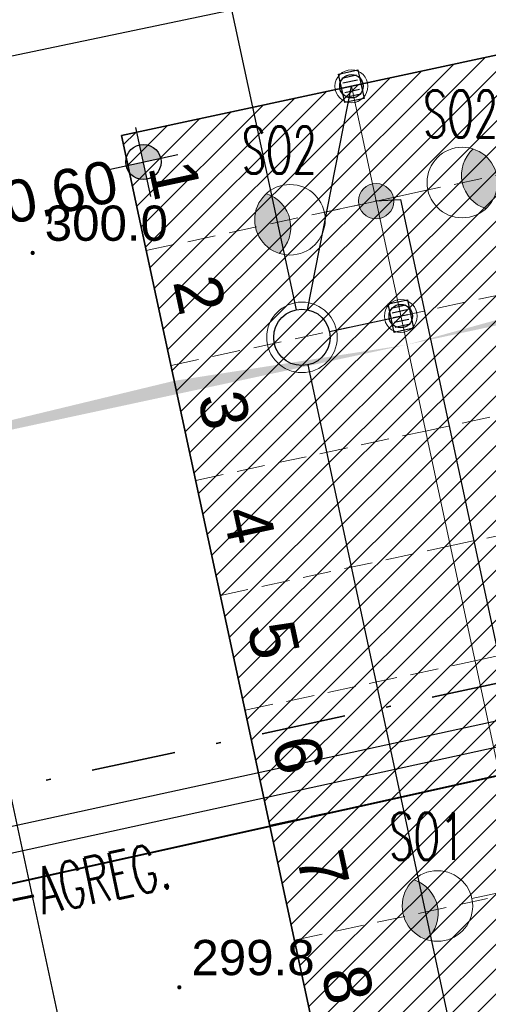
# Model space of a CAD drawing. Header units: metres. Extents: x 6567600 to 13135881, y 5574237 to 11149086.
# Tile 26 of 120: x 6567901 to 6567911, y 5574426 to 5574447. Entities that reach past the tile are written whole.
import ezdxf
from ezdxf.enums import TextEntityAlignment as Align

# ---------------------------------------------------------------- set-up
doc = ezdxf.new("R2010")
doc.units = ezdxf.units.M
doc.linetypes.add('zzzxref_260316$0$PR1183 Chorzów Metalowców V09_TT$0$Kropki i Kreski', pattern=[3.6, 1.8, -0.9, 0, -0.9])
doc.linetypes.add('zzzxref_260316$0$PR1183 Chorzów Metalowców V09_TT$0$Przerywana gęsta', pattern=[0.9, 0.6, -0.3])
for name, color, linetype in [('SEL_atrybut_bloku1', 7, 'Continuous'), ('SEL_atrybut_bloku2', 9, 'Continuous'), ('zzzxref_260316$0$_MDCP$0$OTRN_O', 7, 'Continuous'), ('zzzxref_260316$0$PR1183 Chorzów Metalowców V09_TT$0$01FORMA - PZT - Inne obiekty', 7, 'Continuous'), ('zzzxref_260316$0$PR1183 Chorzów Metalowców V09_TT$0$FORMA - Arch 01 - PZT 1 Strefy', 7, 'Continuous'), ('zzzxref_260316$0$PR1183 Chorzów Metalowców V09_TT$0$FORMA - Arch 01 - PZT-3 Ukształtowanie terenu', 7, 'Continuous'), ('zzzxref_260316$0$PR1183 Chorzów Metalowców V09_TT$0$FORMA - Arch 01 - PZT-3 Zagospodarowanie', 7, 'Continuous'), ('zzzxref_260316$0$PR1183 Chorzów Metalowców V09_TT$0$FORMA - Arch 01 - PZT-5 Opisy ogólne', 7, 'Continuous')]:
    doc.layers.add(name, color=color, linetype=linetype)
for name, color, linetype, lineweight in [('SEL_kanalizacja_kablowa_nN', 1, 'SEL_knN', 40), ('SEL_sieci_kable_nN', 1, 'SEL_eN', 30), ('SEL_sieci_oswietlenie_oprawy', 152, 'Continuous', 20), ('SEL_zlacze_nN', 1, 'SEL_eN', 20), ('zzzxref_260316$0$_MDCP$0$OTRN', 7, 'Continuous', 13), ('zzzxref_260316$0$_MDCP$1$GES_PrzewodWodociagowy', 5, 'Continuous', 18), ('zzzxref_260316$0$_TT_KAN_D', 96, 'Continuous', 25), ('zzzxref_260316$0$_TT_KAN_D_WPUST', 7, 'Continuous', 25), ('zzzxref_260316$0$_TT_KAN_S_ZEWN', 34, 'Continuous', 25)]:
    doc.layers.add(name, color=color, linetype=linetype, lineweight=lineweight)
doc.layers.add('SEL_sieci_kable_nN_oswietlenie', color=7, linetype='SEL_eNN', lineweight=30, true_color=0xff7a7a)
doc.styles.add('ARIAL', font='ARIALN.TTF', dxfattribs={"width": 0.8})
doc.styles.add('ROMANS', font='romans.shx', dxfattribs={"width": 0.8})
doc.styles.add('zzzxref_260316$0$$TD_AUDIT_GENERATED_(9E16A)', font='arial.ttf', dxfattribs={"width": 0.9})
doc.styles.add('zzzxref_260316$0$$TD_AUDIT_GENERATED_(B0E6E)', font='arial.ttf')
doc.styles.add('zzzxref_260316$0$$TD_AUDIT_GENERATED_(B0E75)', font='arial.ttf')
doc.linetypes.add('SEL_eN', pattern='A,5,["eN",ARIAL,S=1,R=0,X=1.8,Y=0.25],5', length=10)
doc.linetypes.add('SEL_eNN', pattern='A,5,["eNN",ARIAL,S=1,R=0,X=1.45,Y=0.25],5', length=10)
doc.linetypes.add('SEL_knN', pattern='A,5,["knN",ARIAL,S=1,R=0,X=1.8,Y=0.25],5', length=10)
doc.linetypes.add('zzzxref_260316$0$PR1183 Chorzów Metalowców V09_TT$0$X 1_2', pattern='A,0,[8,PR1183 ChorzĂłw MetalowcĂłw V091.Shx,S=0.039206,R=0,X=0,Y=0],-4.94,0', length=4.94)
pattern_1 = [(45, (0, 1.2501), (-0.265165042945, 0.265165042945), [])]

# ---------------------------------------------------------------- blocks, each defined once
blk = doc.blocks.new('oprawa zewnetrzna stojaca')
for points in [[(2.625, 0, 0.267949), (2.25, 0.65, 0.57735), (2.25, -0.65, 0.267949)], [(0.375, 0, 1), (-0.375, 0, 1)]]:
    blk.add_hatch(color=256).paths.add_polyline_path(points)
blk.add_line((1.125, 0), (0.375, 0))
for centre, radius in [((1.875, 0), 0.75), ((0, 0), 0.375)]:
    blk.add_circle(centre, radius)
blk.add_arc((2.625, 0), 0.75, 120, 240)
at = {"layer": 'SEL_atrybut_bloku1', "style": 'ROMANS', "width": 0.6, "flags": 8}
blk.add_attdef('TYP', text='', height=1, dxfattribs=at).set_placement((1.873, 0.9), align=Align.CENTER)
at = {"layer": 'SEL_atrybut_bloku2', "style": 'ROMANS', "width": 0.6, "flags": 8}
for tag, p in [('OPIS1', (1.873, -1.638)), ('OPIS2', (1.873, -2.499))]:
    blk.add_attdef(tag, text='', height=0.75, dxfattribs=at).set_placement(p, align=Align.CENTER)
blk = doc.blocks.new('zzzxref_260316$0$_MDCP$0$OTRN')
at = {"layer": 'zzzxref_260316$0$_MDCP$0$OTRN', "color": 0, "const_width": 0.09}
blk.add_lwpolyline([(-0.045, 0, 1), (0.045, 0, 1)], format="xyb", close=True, dxfattribs=at)
at = {"layer": 'zzzxref_260316$0$_MDCP$0$OTRN_O', "color": 0, "style": 'zzzxref_260316$0$$TD_AUDIT_GENERATED_(9E16A)'}
blk.add_attdef('RZEDNA', (0.514, 0.515), '', height=1.5, dxfattribs=at)
blk = doc.blocks.new('zzzxref_260316$0$PR1183 Chorzów Metalowców V09_TT$0$Miejsca parkingowe 27[15]', base_point=(6567903.07, 5574442.847))
at = {"layer": 'zzzxref_260316$0$PR1183 Chorzów Metalowców V09_TT$0$FORMA - Arch 01 - PZT-3 Zagospodarowanie', "color": 7, "linetype": 'zzzxref_260316$0$PR1183 Chorzów Metalowców V09_TT$0$Przerywana gęsta', "lineweight": 13}
for p, q in [((6567903.596, 5574440.403), (6567908.484, 5574441.454)), ((6567904.121, 5574437.959), (6567909.009, 5574439.009)), ((6567904.646, 5574435.515), (6567909.535, 5574436.565)), ((6567905.172, 5574433.07), (6567910.06, 5574434.121)), ((6567905.697, 5574430.626), (6567910.585, 5574431.677)), ((6567906.222, 5574428.182), (6567911.111, 5574429.233)), ((6567906.748, 5574425.738), (6567911.636, 5574426.788))]:
    blk.add_line(p, q, dxfattribs=at)
at = {"layer": 'zzzxref_260316$0$PR1183 Chorzów Metalowców V09_TT$0$FORMA - Arch 01 - PZT-3 Zagospodarowanie', "color": 7, "lineweight": 13, "style": 'zzzxref_260316$0$$TD_AUDIT_GENERATED_(B0E75)'}
for tag, p in [('num_start_0', (6567904.206, 5574441.911)), ('num_start_1', (6567904.731, 5574439.467)), ('num_start_2', (6567905.256, 5574437.014)), ('num_start_3', (6567905.782, 5574434.579)), ('num_start_4', (6567906.307, 5574432.126)), ('num_start_5', (6567906.832, 5574429.682)), ('num_start_6', (6567907.357, 5574427.246)), ('num_start_7', (6567907.883, 5574424.793)), ('num_start_8', (6567908.408, 5574422.349)), ('num_start_9', (6567908.933, 5574419.905)), ('num_start_10', (6567909.459, 5574417.469)), ('num_start_11', (6567909.984, 5574415.025)), ('num_start_12', (6567910.509, 5574412.572)), ('num_start_13', (6567911.035, 5574410.137)), ('num_start_14', (6567911.56, 5574407.684)), ('num_start_15', (6567912.085, 5574405.24))]:
    blk.add_attdef(tag, text='', height=1, rotation=282.1296, dxfattribs=at).set_placement(p, align=Align.MIDDLE_CENTER)
blk = doc.blocks.new('zzzxref_260316$0$PR1183 Chorzów Metalowców V09_TT$0$Miejsca parkingowe 27[14]', base_point=(6567912.847, 5574444.948))
at = {"layer": 'zzzxref_260316$0$PR1183 Chorzów Metalowców V09_TT$0$FORMA - Arch 01 - PZT-3 Zagospodarowanie', "color": 7, "linetype": 'zzzxref_260316$0$PR1183 Chorzów Metalowców V09_TT$0$Przerywana gęsta', "lineweight": 13}
for p, q in [((6567913.372, 5574442.504), (6567908.484, 5574441.454)), ((6567913.898, 5574440.06), (6567909.009, 5574439.009)), ((6567914.423, 5574437.616), (6567909.535, 5574436.565)), ((6567914.948, 5574435.172), (6567910.06, 5574434.121)), ((6567915.474, 5574432.727), (6567910.585, 5574431.677))]:
    blk.add_line(p, q, dxfattribs=at)
at = {"layer": 'zzzxref_260316$0$PR1183 Chorzów Metalowców V09_TT$0$FORMA - Arch 01 - PZT-3 Zagospodarowanie', "color": 7, "lineweight": 13, "style": 'zzzxref_260316$0$$TD_AUDIT_GENERATED_(B0E75)'}
for tag, p in [('num_start_0', (6567912.22, 5574443.634)), ('num_start_1', (6567912.746, 5574441.189)), ('num_start_2', (6567913.271, 5574438.737)), ('num_start_3', (6567913.796, 5574436.301)), ('num_start_4', (6567914.321, 5574433.848)), ('num_start_5', (6567914.847, 5574431.404)), ('num_start_6', (6567915.372, 5574428.968)), ('num_start_7', (6567915.897, 5574426.516)), ('num_start_8', (6567916.423, 5574424.071)), ('num_start_9', (6567916.948, 5574421.628)), ('num_start_10', (6567917.473, 5574419.192)), ('num_start_11', (6567917.999, 5574416.748)), ('num_start_12', (6567918.524, 5574414.295)), ('num_start_13', (6567919.049, 5574411.859)), ('num_start_14', (6567919.575, 5574409.407)), ('num_start_15', (6567920.1, 5574406.962))]:
    blk.add_attdef(tag, text='', height=1, rotation=282.1296, dxfattribs=at).set_placement(p, align=Align.MIDDLE_CENTER)
blk = doc.blocks.new('zzzxref_260316$0$PR1183 Chorzów Metalowców V09_TT$0$Płaszczyzna odcinająca_1', base_point=(6567847.449, 5574417.53))
at = {"layer": 'zzzxref_260316$0$PR1183 Chorzów Metalowców V09_TT$0$FORMA - Arch 01 - PZT-5 Opisy ogólne', "color": 7, "linetype": 'zzzxref_260316$0$PR1183 Chorzów Metalowców V09_TT$0$Kropki i Kreski', "lineweight": 35}
blk.add_line((6567848.182, 5574417.688), (6567950.708, 5574439.723), dxfattribs=at)
blk = doc.blocks.new('zzzxref_260316$0$PR1183 Chorzów Metalowców V09_TT$0$Koty wysokościowe_44', base_point=(6567903.534, 5574442.287))
at = {"layer": 'zzzxref_260316$0$PR1183 Chorzów Metalowców V09_TT$0$FORMA - Arch 01 - PZT-3 Ukształtowanie terenu', "linetype": 'Continuous', "lineweight": 25}
for points in [[(6567903.534, 5574442.287), (6567903.901, 5574442.366), (6567903.843, 5574442.5), (6567903.738, 5574442.602), (6567903.601, 5574442.656), (6567903.455, 5574442.654)], [(6567903.534, 5574442.287), (6567903.167, 5574442.209), (6567903.225, 5574442.074), (6567903.33, 5574441.972), (6567903.466, 5574441.919), (6567903.613, 5574441.921)]]:
    blk.add_hatch(color=6, dxfattribs=at).paths.add_polyline_path(points)
at = {"layer": 'zzzxref_260316$0$PR1183 Chorzów Metalowców V09_TT$0$FORMA - Arch 01 - PZT-3 Ukształtowanie terenu', "color": 6, "linetype": 'Continuous', "lineweight": 25}
for p, q in [((6567903.692, 5574441.554), (6567903.376, 5574443.021)), ((6567902.801, 5574442.13), (6567904.267, 5574442.445))]:
    blk.add_line(p, q, dxfattribs=at)
blk.add_circle((6567903.534, 5574442.287), 0.375, dxfattribs=at)
at = {"layer": 'zzzxref_260316$0$PR1183 Chorzów Metalowców V09_TT$0$FORMA - Arch 01 - PZT-3 Ukształtowanie terenu', "color": 6, "lineweight": 25, "insert": (6567899.33, 5574440.497), "char_height": 0.9, "attachment_point": 7, "rotation": 12.1296, "style": 'zzzxref_260316$0$$TD_AUDIT_GENERATED_(B0E6E)'}
blk.add_mtext('\\A1;{\\pql;\\fArial|b0|i0|c238|p0;\\W1.000000;300,60}', dxfattribs=at)
blk = doc.blocks.new('zzzxref_260316')
at = {"layer": 'zzzxref_260316$0$PR1183 Chorzów Metalowców V09_TT$0$FORMA - Arch 01 - PZT 1 Strefy', "linetype": 'Continuous', "lineweight": 0, "true_color": 0x577933}
h = blk.add_hatch(dxfattribs=at)
h.set_pattern_fill('ANSI31', color=77, scale=3, style=0)
h.set_pattern_definition(pattern_1)
h.paths.add_polyline_path([(6567874.014, 5574370.037), (6567903.73, 5574376.76), (6567926.87, 5574389.48), (6567941.769, 5574411.258), (6567945.87, 5574426.93), (6567946.274, 5574439.041), (6567944.961, 5574439.568), (6567943.09, 5574448.275), (6567939.696, 5574459.298), (6567938.856, 5574458.437), (6567945.454, 5574427.738), (6567940.566, 5574426.687), (6567942.208, 5574419.044, -0.198349), (6567940.833, 5574411.513), (6567926.815, 5574391.018), (6567903.433, 5574378.164), (6567873.643, 5574371.762)])
at = {"layer": 'zzzxref_260316$0$PR1183 Chorzów Metalowców V09_TT$0$FORMA - Arch 01 - PZT 1 Strefy', "linetype": 'Continuous', "lineweight": 0, "true_color": 0x606060}
h = blk.add_hatch(dxfattribs=at)
h.set_pattern_fill('ANSI31', color=251, scale=3, style=0)
h.set_pattern_definition(pattern_1)
h.paths.add_polyline_path([(6567871.897, 5574369.582), (6567874.014, 5574370.037), (6567873.643, 5574371.762), (6567903.422, 5574378.162), (6567909.835, 5574381.687), (6567906.331, 5574397.99), (6567901.444, 5574396.94), (6567900.638, 5574400.689, 0.414214), (6567899.925, 5574401.149), (6567899.749, 5574401.111), (6567903.66, 5574382.913), (6567879.003, 5574377.614), (6567879.525, 5574375.189), (6567879.51, 5574375.186), (6567873.199, 5574373.83), (6567872.678, 5574376.254), (6567872.546, 5574376.226), (6567856.579, 5574450.519), (6567867.702, 5574452.91), (6567867.644, 5574453.192), (6567854.542, 5574450.478), (6567857.367, 5574437.331), (6567857.331, 5574437.354), (6567866.955, 5574392.574), (6567867.301, 5574390.966), (6567869.023, 5574382.952), (6567871.013, 5574373.692), (6567871.082, 5574373.375), (6567871.526, 5574371.307)])
at = {"layer": 'zzzxref_260316$0$PR1183 Chorzów Metalowców V09_TT$0$FORMA - Arch 01 - PZT 1 Strefy', "linetype": 'Continuous', "lineweight": 0, "true_color": 0x4b7a78}
h = blk.add_hatch(dxfattribs=at)
h.set_pattern_fill('ANSI31', color=137, scale=3, style=0)
h.set_pattern_definition(pattern_1)
h.paths.add_polyline_path([(6567921.252, 5574407.091), (6567912.847, 5574446.198), (6567903.07, 5574444.097), (6567911.475, 5574404.99)])
h = blk.add_hatch(dxfattribs=at)
h.set_pattern_fill('ANSI31', color=137, scale=3, style=0)
h.set_pattern_definition(pattern_1)
h.paths.add_polyline_path([(6567893.322, 5574434.729), (6567900.119, 5574403.103, -0.063809), (6567900.132, 5574402.951), (6567905.039, 5574404.005), (6567898.21, 5574435.78)])
at = {"layer": 'zzzxref_260316$0$PR1183 Chorzów Metalowców V09_TT$0$FORMA - Arch 01 - PZT-3 Zagospodarowanie', "linetype": 'Continuous', "lineweight": 5}
for points in [[(6567913.967, 5574440.984), (6567909.14, 5574439.651), (6567914.027, 5574440.702)], [(6567904.191, 5574438.883), (6567909.14, 5574439.651), (6567904.252, 5574438.601)], [(6567904.191, 5574438.883), (6567893.009, 5574436.184), (6567904.252, 5574438.601)]]:
    blk.add_hatch(color=7, dxfattribs=at).paths.add_polyline_path(points)
at = {"layer": 'zzzxref_260316$0$_MDCP$1$GES_PrzewodWodociagowy', "color": 5, "linetype": 'Continuous', "lineweight": 18, "flags": 128}
blk.add_lwpolyline([(6567848.987, 5574429.438), (6567896.394, 5574444.884), (6567911.585, 5574448.06)], dxfattribs=at)
at = {"layer": 'zzzxref_260316$0$_TT_KAN_D'}
for points in [[(6567904.275, 5574452.048), (6567906.78, 5574440.394)], [(6567907.022, 5574440.396), (6567907.959, 5574445.148)], [(6567907.492, 5574439.933), (6567909.009, 5574440.26)], [(6567907.032, 5574439.221), (6567911.516, 5574418.354)], [(6567907.032, 5574439.221), (6567907.036, 5574439.199)]]:
    blk.add_lwpolyline(points, dxfattribs=at)
at = {"layer": 'zzzxref_260316$0$_TT_KAN_D', "lineweight": 13}
blk.add_circle((6567906.906, 5574439.807), 0.75, dxfattribs=at)
at = {"layer": 'zzzxref_260316$0$_TT_KAN_D', "lineweight": 30}
blk.add_circle((6567906.906, 5574439.807), 0.6, dxfattribs=at)
at = {"layer": 'zzzxref_260316$0$_TT_KAN_D_WPUST', "lineweight": 30}
for p, q in [((6567908.066, 5574445.381), (6567907.752, 5574445.313)), ((6567908.088, 5574445.279), (6567907.775, 5574445.21)), ((6567908.11, 5574445.177), (6567907.797, 5574445.108)), ((6567908.132, 5574445.078), (6567907.819, 5574445.01)), ((6567908.154, 5574444.976), (6567907.841, 5574444.908)), ((6567909.116, 5574440.493), (6567908.803, 5574440.424)), ((6567909.139, 5574440.39), (6567908.825, 5574440.322)), ((6567909.161, 5574440.288), (6567908.848, 5574440.22)), ((6567909.182, 5574440.19), (6567908.869, 5574440.122)), ((6567909.205, 5574440.088), (6567908.892, 5574440.019))]:
    blk.add_line(p, q, dxfattribs=at)
for points in [[(6567907.82, 5574444.8), (6567907.687, 5574445.406), (6567908.098, 5574445.496), (6567908.23, 5574444.89)], [(6567908.87, 5574439.912), (6567908.738, 5574440.517), (6567909.148, 5574440.607), (6567909.281, 5574440.001)]]:
    blk.add_lwpolyline(points, close=True, dxfattribs=at)
at = {"layer": 'zzzxref_260316$0$_TT_KAN_D_WPUST', "lineweight": 18}
for centre in [(6567907.959, 5574445.148), (6567909.009, 5574440.259)]:
    blk.add_circle(centre, 0.35, dxfattribs=at)
at = {"layer": 'zzzxref_260316$0$_TT_KAN_D_WPUST', "color": 96, "lineweight": 30}
for centre in [(6567907.959, 5574445.148), (6567909.009, 5574440.259)]:
    blk.add_circle(centre, 0.25, dxfattribs=at)
at = {"layer": 'zzzxref_260316$0$_TT_KAN_S_ZEWN'}
blk.add_lwpolyline([(6567900.048, 5574433.116), (6567902.393, 5574422.203)], dxfattribs=at)
at = {"layer": 'zzzxref_260316$0$PR1183 Chorzów Metalowców V09_TT$0$01FORMA - PZT - Inne obiekty', "color": 5, "linetype": 'zzzxref_260316$0$PR1183 Chorzów Metalowców V09_TT$0$X 1_2', "lineweight": 25}
blk.add_line((6567911.585, 5574448.06), (6567896.394, 5574444.884), dxfattribs=at)
at = {"layer": 'zzzxref_260316$0$PR1183 Chorzów Metalowców V09_TT$0$FORMA - Arch 01 - PZT 1 Strefy', "color": 131, "linetype": 'Continuous', "lineweight": 13, "true_color": 0x97f4f0}
for p, q in [((6567912.847, 5574446.198), (6567903.07, 5574444.097)), ((6567903.07, 5574444.097), (6567911.475, 5574404.99))]:
    blk.add_line(p, q, dxfattribs=at)
at = {"layer": 'zzzxref_260316$0$PR1183 Chorzów Metalowców V09_TT$0$FORMA - Arch 01 - PZT 1 Strefy', "color": 254, "linetype": 'Continuous', "lineweight": 13, "true_color": 0xd2d2ff}
for p, q in [((6567903.07, 5574444.097), (6567912.847, 5574446.198)), ((6567913.745, 5574394.431), (6567903.07, 5574444.097))]:
    blk.add_line(p, q, dxfattribs=at)
at = {"layer": 'zzzxref_260316$0$PR1183 Chorzów Metalowców V09_TT$0$FORMA - Arch 01 - PZT-3 Zagospodarowanie', "color": 7, "linetype": 'Continuous', "lineweight": 35}
for p, q in [((6567912.847, 5574446.198), (6567903.07, 5574444.097)), ((6567903.07, 5574444.097), (6567913.745, 5574394.431))]:
    blk.add_line(p, q, dxfattribs=at)
at = {"layer": 'zzzxref_260316$0$PR1183 Chorzów Metalowców V09_TT$0$FORMA - Arch 01 - PZT-3 Zagospodarowanie', "color": 7, "linetype": 'Continuous', "lineweight": 18}
blk.add_line((6567907.959, 5574445.148), (6567918.633, 5574395.482), dxfattribs=at)
at = {"layer": 'zzzxref_260316$0$_MDCP$0$OTRN', "color": 14, "xscale": 0.5, "yscale": 0.5, "zscale": 0.5}
for p, values in [((6567901.178, 5574441.603, 299.99), {'RZEDNA': '300.0'}), ((6567904.298, 5574425.984, 299.838), {'RZEDNA': '299.8'})]:
    blk.add_blockref('zzzxref_260316$0$_MDCP$0$OTRN', p, dxfattribs=at).add_auto_attribs(values)
at = {"layer": 'zzzxref_260316$0$PR1183 Chorzów Metalowców V09_TT$0$FORMA - Arch 01 - PZT-3 Ukształtowanie terenu', "color": 6, "lineweight": 25}
blk.add_blockref('zzzxref_260316$0$PR1183 Chorzów Metalowców V09_TT$0$Koty wysokościowe_44', (6567903.534, 5574443.537), dxfattribs=at)
at = {"layer": 'zzzxref_260316$0$PR1183 Chorzów Metalowców V09_TT$0$FORMA - Arch 01 - PZT-3 Zagospodarowanie', "color": 7, "linetype": 'zzzxref_260316$0$PR1183 Chorzów Metalowców V09_TT$0$Przerywana gęsta', "lineweight": 15}
blk.add_blockref('zzzxref_260316$0$PR1183 Chorzów Metalowców V09_TT$0$Miejsca parkingowe 27[14]', (6567912.847, 5574446.198), dxfattribs=at)
ref = blk.add_blockref('zzzxref_260316$0$PR1183 Chorzów Metalowców V09_TT$0$Miejsca parkingowe 27[15]', (6567903.07, 5574444.097), dxfattribs=at)
ref.add_attrib('num_start', '1', dxfattribs={"color": 7, "lineweight": 13, "height": 1, "rotation": 282.1296, "style": 'zzzxref_260316$0$$TD_AUDIT_GENERATED_(B0E75)'}).set_placement((6567904.206, 5574443.161), align=Align.MIDDLE_CENTER)
ref.add_attrib('num_start_1', '2', dxfattribs={"color": 7, "lineweight": 13, "height": 1, "rotation": 282.1296, "style": 'zzzxref_260316$0$$TD_AUDIT_GENERATED_(B0E75)'}).set_placement((6567904.731, 5574440.717), align=Align.MIDDLE_CENTER)
ref.add_attrib('num_start_2', '3', dxfattribs={"color": 7, "lineweight": 13, "height": 1, "rotation": 282.1296, "style": 'zzzxref_260316$0$$TD_AUDIT_GENERATED_(B0E75)'}).set_placement((6567905.256, 5574438.264), align=Align.MIDDLE_CENTER)
ref.add_attrib('num_start_3', '4', dxfattribs={"color": 7, "lineweight": 13, "height": 1, "rotation": 282.1296, "style": 'zzzxref_260316$0$$TD_AUDIT_GENERATED_(B0E75)'}).set_placement((6567905.782, 5574435.829), align=Align.MIDDLE_CENTER)
ref.add_attrib('num_start_4', '5', dxfattribs={"color": 7, "lineweight": 13, "height": 1, "rotation": 282.1296, "style": 'zzzxref_260316$0$$TD_AUDIT_GENERATED_(B0E75)'}).set_placement((6567906.307, 5574433.376), align=Align.MIDDLE_CENTER)
ref.add_attrib('num_start_5', '6', dxfattribs={"color": 7, "lineweight": 13, "height": 1, "rotation": 282.1296, "style": 'zzzxref_260316$0$$TD_AUDIT_GENERATED_(B0E75)'}).set_placement((6567906.832, 5574430.932), align=Align.MIDDLE_CENTER)
ref.add_attrib('num_start_6', '7', dxfattribs={"color": 7, "lineweight": 13, "height": 1, "rotation": 282.1296, "style": 'zzzxref_260316$0$$TD_AUDIT_GENERATED_(B0E75)'}).set_placement((6567907.357, 5574428.496), align=Align.MIDDLE_CENTER)
ref.add_attrib('num_start_7', '8', dxfattribs={"color": 7, "lineweight": 13, "height": 1, "rotation": 282.1296, "style": 'zzzxref_260316$0$$TD_AUDIT_GENERATED_(B0E75)'}).set_placement((6567907.883, 5574426.043), align=Align.MIDDLE_CENTER)
at = {"layer": 'zzzxref_260316$0$PR1183 Chorzów Metalowców V09_TT$0$FORMA - Arch 01 - PZT-5 Opisy ogólne', "color": 7, "lineweight": 35}
blk.add_blockref('zzzxref_260316$0$PR1183 Chorzów Metalowców V09_TT$0$Płaszczyzna odcinająca_1', (6567847.449, 5574418.78), dxfattribs=at)
blk = doc.blocks.new('*U3014')
blk.add_hatch(color=256).paths.add_polyline_path([(0.4, 0.25), (-0.4, 0.25), (-0.4, 0), (0.4, 0)])
for points in [[(-0.4, 0.25), (0.4, 0.25), (0.4, 0), (-0.4, 0)], [(-0.35, 0.2), (0.35, 0.2), (0.35, 0.05), (-0.35, 0.05)]]:
    blk.add_lwpolyline(points, close=True)
at = {"layer": 'SEL_atrybut_bloku1', "style": 'ROMANS', "width": 0.6, "flags": 8}
blk.add_attdef('TYP', text='', height=1, dxfattribs=at).set_placement((0, 0.45), align=Align.CENTER)
at = {"layer": 'SEL_atrybut_bloku2', "style": 'ROMANS', "width": 0.6, "flags": 8}
for tag, p in [('OPIS1', (0, -0.95)), ('OPIS2', (0, -1.95))]:
    blk.add_attdef(tag, text='', height=0.75, dxfattribs=at).set_placement(p, align=Align.CENTER)

msp = doc.modelspace()

# ---------------------------------------------------------------- linework, layer by layer
at = {"layer": 'SEL_kanalizacja_kablowa_nN', "ltscale": 0.5}
msp.add_lwpolyline([(6567894.238, 5574426.755), (6567943.905, 5574437.773)], dxfattribs=at)
at = {"layer": 'SEL_sieci_kable_nN', "ltscale": 0.8}
msp.add_lwpolyline([(6567894.251, 5574427.425), (6567943.294, 5574438.147), (6567944.507, 5574439.694), (6567940.28, 5574459.449), (6567940.541, 5574460.122)], dxfattribs=at)
at = {"layer": 'SEL_sieci_kable_nN_oswietlenie', "ltscale": 0.5}
msp.add_lwpolyline([(6567908.466, 5574442.709), (6567909.002, 5574442.742), (6567912.088, 5574428.381), (6567911.621, 5574428.109), (6567911.621, 5574428.109), (6567912.153, 5574428.077), (6567915.24, 5574413.716), (6567914.788, 5574413.373), (6567914.788, 5574413.373)], dxfattribs=at)
at = {"layer": 'SEL_sieci_kable_nN_oswietlenie', "ltscale": 0.8}
msp.add_lwpolyline([(6567893.854, 5574427.918), (6567927.72, 5574435.284)], dxfattribs=at)

# ---------------------------------------------------------------- block references
at = {"ltscale": 0.5}
msp.add_blockref('zzzxref_260316', (0, 0), dxfattribs=at)
at = {"layer": 'SEL_sieci_oswietlenie_oprawy'}
ref = msp.add_blockref('oprawa zewnetrzna stojaca', (6567908.484, 5574442.704), dxfattribs=dict(at, rotation=12.20053319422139))
ref.add_attrib('TYP', 'SO2', dxfattribs={"layer": 'SEL_atrybut_bloku1', "height": 1, "style": 'ROMANS', "width": 0.6, "flags": 8}).set_placement((6567910.281, 5574444.058), align=Align.CENTER)
ref = msp.add_blockref('oprawa zewnetrzna stojaca', (6567908.484, 5574442.704), dxfattribs=dict(at, rotation=192.200533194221))
ref.add_attrib('TYP', 'SO2', dxfattribs={"layer": 'SEL_atrybut_bloku1', "height": 1, "style": 'ROMANS', "width": 0.6, "flags": 8}).set_placement((6567906.424, 5574443.289), align=Align.CENTER)
ref = msp.add_blockref('oprawa zewnetrzna stojaca', (6567911.621, 5574428.109), dxfattribs=dict(at, rotation=192.200533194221))
ref.add_attrib('TYP', 'SO1', dxfattribs={"layer": 'SEL_atrybut_bloku1', "height": 1, "style": 'ROMANS', "width": 0.6, "flags": 8}).set_placement((6567909.561, 5574428.694), align=Align.CENTER)
at = {"layer": 'SEL_zlacze_nN'}
ref = msp.add_blockref('*U3014', (6567894.275, 5574426.408), dxfattribs=dict(at, rotation=281.7601638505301))
ref.add_attrib('TYP', 'PRZEŁ. SIEC -AGREG.', (6567895.657, 5574426.338), dxfattribs={"layer": 'SEL_atrybut_bloku1', "height": 1, "rotation": 11.7602, "style": 'ROMANS', "width": 0.6})

doc.saveas('drawing.dxf')
